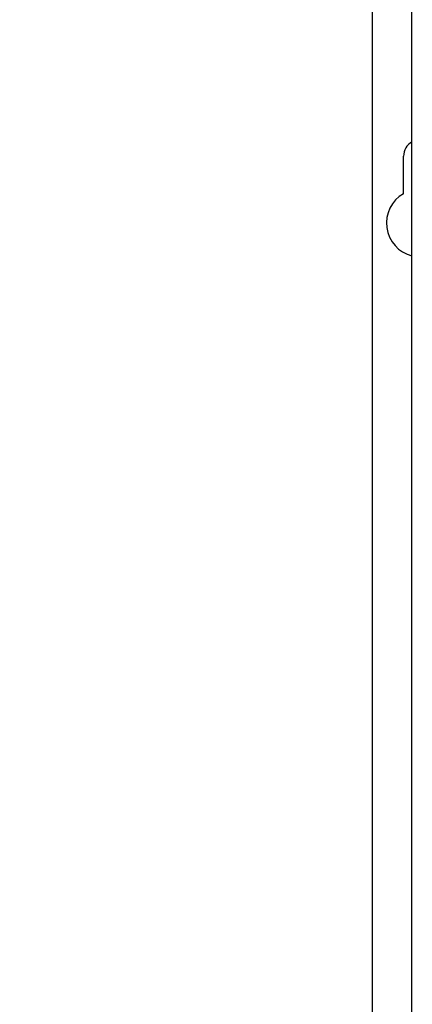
# Model space of a CAD drawing. Header units: millimetres. Extents: x -3.03 to 0.78, y -0.23 to 0.59.
# Tile 42 of 165: x 0.02 to 0.07, y 0.15 to 0.27. Entities that reach past the tile are written whole.
import ezdxf

# ---------------------------------------------------------------- set-up
doc = ezdxf.new("R2010")
doc.units = ezdxf.units.MM

msp = doc.modelspace()

# ---------------------------------------------------------------- linework, layer by layer
at = {"color": 7, "linetype": 'Continuous', "lineweight": 25}
for p, q in [((0.0642, 0.025397), (0.0642, 0.282397)), ((0.069156, 0.025353), (0.069156, 0.28244)), ((0.0681, 0.249192), (0.0681, 0.253897))]:
    msp.add_line(p, q, dxfattribs=at)
for centre, radius, start, end in [((0.0702, 0.253897), 0.0021, 119.799759, 180), ((0.0702, 0.245497), 0.00425, 119.611584, 255.784963)]:
    msp.add_arc(centre, radius, start, end, dxfattribs=at)
for points, knots in [([(0.0742965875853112, 0.2772875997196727), (0.0742966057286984, 0.2772875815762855), (0.0742966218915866, 0.2772875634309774), (0.0742966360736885, 0.277287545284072), (0.1440922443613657, 0.1879796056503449), (-0.0149940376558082, 0.3665782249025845), (0.0742965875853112, 0.2772875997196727)], [1.181957e-10, 1.181957e-10, 1.181957e-10, 1.181957e-10, 2.4384553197e-06, 2.4384553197e-06, 2.4384553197e-06, 2.5113549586e-06, 2.5113549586e-06, 2.5113549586e-06, 2.5113549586e-06]), ([(0.1033176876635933, 0.0925874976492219), (0.1033176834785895, 0.0925874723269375), (0.1033176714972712, 0.092587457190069), (0.1033176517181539, 0.0925874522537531), (0.0215276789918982, 0.0721749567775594), (0.1206233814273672, 0.1972993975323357), (0.1033176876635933, 0.0925874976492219)], [0, 0, 0, 0, 2.9019377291e-06, 2.9019377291e-06, 2.9019377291e-06, 2.9598412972e-06, 2.9598412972e-06, 2.9598412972e-06, 2.9598412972e-06])]:
    msp.add_open_spline(points, degree=3, knots=knots, dxfattribs=at)

doc.saveas('drawing.dxf')
